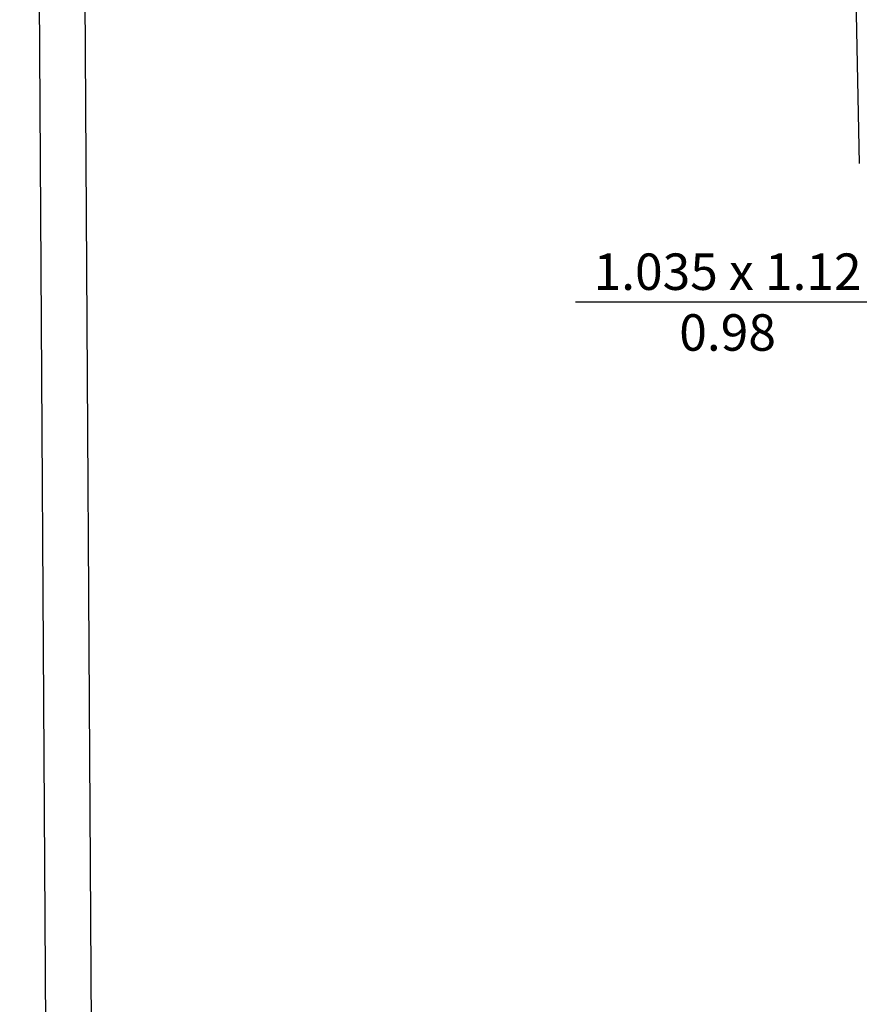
# Model space of a CAD drawing. Header units: inches. Extents: x 340 to 434, y 14 to 254.
# Tile 52 of 182: x 365.98 to 368.75, y 159.68 to 162.92. Entities that reach past the tile are written whole.
import ezdxf

# ---------------------------------------------------------------- set-up
doc = ezdxf.new("R2010")
doc.units = ezdxf.units.IN
doc.header["$MEASUREMENT"] = 0
for name, color, linetype in [('TJ-PAREDE', 5, 'Continuous'), ('TJ-PAREDEMURO', 3, 'Continuous'), ('TJ-TEXTOESQUADRIA', 200, 'Continuous')]:
    doc.layers.add(name, color=color, linetype=linetype)
doc.styles.get("Standard").update_dxf_attribs({"font": 'arial.ttf'})

msp = doc.modelspace()

# ---------------------------------------------------------------- linework, layer by layer
at = {"layer": 'TJ-PAREDE'}
msp.add_line((368.7462, 162.4439), (368.6944, 164.9984), dxfattribs=at)
at = {"layer": 'TJ-PAREDEMURO'}
for p, q in [((366.1278, 150.0197), (365.9828, 173.5291)), ((366.2778, 150.0206), (366.1607, 169.0109))]:
    msp.add_line(p, q, dxfattribs=at)
at = {"layer": 'TJ-TEXTOESQUADRIA', "color": 1}
msp.add_line((367.8117, 161.9896), (368.9959, 161.9896), dxfattribs=at)

# ---------------------------------------------------------------- texts
at = {"layer": 'TJ-TEXTOESQUADRIA', "color": 1, "insert": (367.7592, 162.1484), "char_height": 0.12, "attachment_point": 1}
msp.add_mtext_dynamic_manual_height_columns('\\pxqc;1.035 x 1.12\\P0.98', width=1.10575, gutter_width=12.5, heights=[0], dxfattribs=at)

doc.saveas('drawing.dxf')
